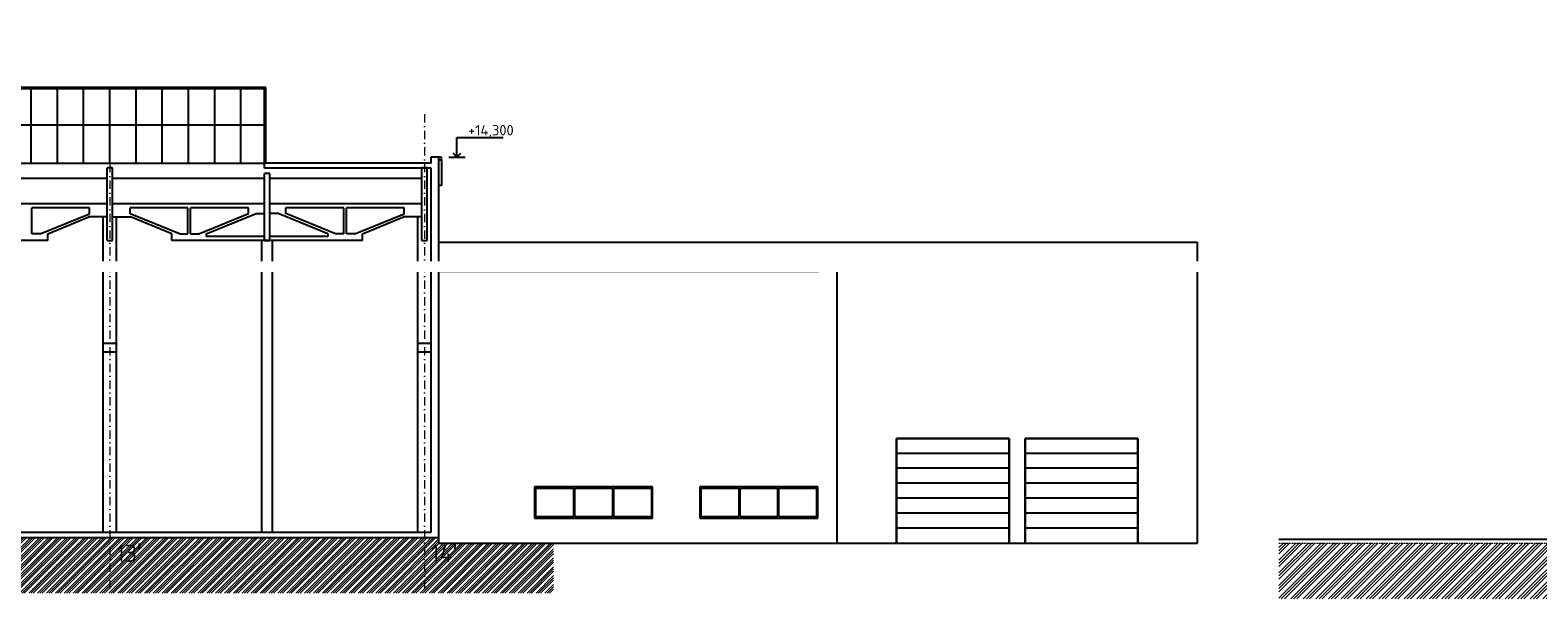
# Model space of a CAD drawing. Header units: millimetres. Extents: x -29085 to 3627694, y -159961 to 2281735.
# Tile 102 of 229: x 349441 to 406934, y 47103 to 68798. Entities that reach past the tile are written whole.
import ezdxf
from ezdxf import colors
from ezdxf.entities.mleader import LeaderData, LeaderLine
from ezdxf.math import Vec2, Vec3

# ---------------------------------------------------------------- set-up
doc = ezdxf.new("R2010")
doc.units = ezdxf.units.MM
doc.linetypes.add('DASHDOT', pattern=[25.4, 12.7, -6.35, 0, -6.35])
doc.linetypes.add('HIDDEN', pattern=[9.525, 6.35, -3.175])
doc.styles.add('A99_popis', font='isocpeur.ttf')
doc.styles.add('ad_popis 100', font='isocpeur.ttf', dxfattribs={"height": 200})

msp = doc.modelspace()

# ---------------------------------------------------------------- hatches: boundary and pattern name
at = {"linetype": 'Continuous', "lineweight": 0}
h = msp.add_hatch(dxfattribs=at)
h.set_pattern_fill('ZEM_PUVODNI', color=251, scale=0.3, angle=90)
h.set_pattern_definition([(225, (-794946.05, 268613.25), (169.705627, -169.705627), []), (225, (-795030.9, 268613.25), (169.705627, -169.705627), []), (225, (-795115.76, 268613.25), (169.705627, -169.705627), [])])
h.paths.add_polyline_path([(210059, 49348.3), (210059, 47323.3), (369396.5, 47323.3), (369396.5, 49228.3), (365029, 49228.3), (365029, 49448.3), (219829, 49448.3), (219829, 49348.3), (219379, 49348.3)])
h = msp.add_hatch(dxfattribs=at)
h.set_pattern_fill('ZEM_PUVODNI', color=256, scale=85, angle=-90)
h.set_pattern_definition([(45, (409519.65, 300973.25), (-240.4163, 240.4163), []), (45, (409639.86, 300973.25), (-240.4163, 240.4163), []), (45, (409760.07, 300973.25), (-240.4163, 240.4163), [])])
h.paths.add_polyline_path([(397059.7, 49228.3), (409579.7, 49228.3), (413714.7, 49228.3), (413714.7, 48673.3), (414004.7, 48673.3), (414004.7, 49228.3), (498429.7, 49228.3), (498429.7, 47103.3), (397059.7, 47103.3)])

# ---------------------------------------------------------------- linework, layer by layer
at = {"color": 251}
for p, q in [((358429, 66610.6), (225979, 66610.6)), ((358379, 66560.6), (226029, 66560.6)), ((349479, 63729.2), (349479, 66560.6)), ((350479, 63729.2), (350479, 66560.6)), ((351479, 63729.2), (351479, 66560.6)), ((352479, 63729.2), (352479, 66560.6)), ((353479, 63729.2), (353479, 66560.6)), ((354479, 63729.2), (354479, 66560.6)), ((355479, 63729.2), (355479, 66560.6)), ((356479, 63729.2), (356479, 66560.6)), ((357479, 63729.2), (357479, 66560.6)), ((358379, 63729.2), (358379, 66560.6)), ((358429, 63729.2), (358429, 66610.6)), ((226029, 65181.2), (358379, 65181.2)), ((365718.1, 63949.2), (365718.1, 64698.2)), ((365718.1, 64698.2), (367474.6, 64698.2)), ((364729, 63729.2), (364729, 63949.2)), ((365129, 63949.2), (364729, 63949.2)), ((365029, 49228.3), (365029, 63948.3)), ((365029, 49228.3), (365029, 63849)), ((365029, 63849), (365129, 63849)), ((365129, 63849), (365129, 63949.2)), ((365129, 63849), (365129, 62874.6)), ((365400.8, 63949.2), (366035.4, 63949.2)), ((365718.1, 63949.2), (365568.5, 64099.2)), ((365718.1, 63949.2), (365867.6, 64099.2)), ((226029, 63729.2), (358379, 63729.2)), ((352379, 60768.3), (352379, 63548.3)), ((352579, 63548.3), (352379, 63548.3)), ((352379, 60768.3), (352379, 63548.3)), ((352579, 63548.3), (352379, 63548.3)), ((352579, 60768.3), (352579, 63548.3)), ((352579, 60768.3), (352579, 63548.3)), ((364729, 63729.2), (358379, 63729.2)), ((358379, 63528.7), (358379, 63729.2)), ((364729, 63528.7), (358379, 63528.7)), ((358379, 60768.3), (358379, 63328.3)), ((358579, 63328.3), (358379, 63328.3)), ((358579, 60768.3), (358579, 63328.3)), ((364379, 60768.3), (364379, 63548.3)), ((364579, 63548.3), (364379, 63548.3)), ((364379, 60768.3), (364379, 63548.3)), ((364579, 63548.3), (364379, 63548.3)), ((364579, 60768.3), (364579, 63548.3)), ((364579, 60768.3), (364579, 63548.3)), ((364729, 49648.3), (364729, 63528.7)), ((352379, 63132.8), (346579, 63132.8)), ((358379, 63132.8), (352579, 63132.8)), ((364379, 63132.8), (358579, 63132.8)), ((365129, 62874.6), (365029, 62874.6)), ((352379, 62178.3), (346579, 62178.3)), ((358379, 62178.3), (352579, 62178.3)), ((364379, 62178.3), (358579, 62178.3)), ((351702.1, 62017.3), (349504, 62017.3)), ((349504, 61030.1), (349504, 62017.3)), ((349825.5, 61030.1), (351702.1, 61794.4)), ((350109.5, 61030.1), (351684.1, 61671.4)), ((352379, 61671.4), (351684.1, 61671.4)), ((351702.1, 61794.4), (351702.1, 62017.3)), ((352229, 49648.3), (352229, 61671.4)), ((352579, 61671.4), (353273.8, 61671.4)), ((352729, 49648.3), (352729, 61671.4)), ((355454, 62017.3), (353255.8, 62017.3)), ((353255.8, 61794.4), (353255.8, 62017.3)), ((355132.4, 61030.1), (353255.8, 61794.4)), ((354848.5, 61030.1), (353273.8, 61671.4)), ((355454, 61030.1), (355454, 62017.3)), ((357771.6, 62017.3), (355554, 62017.3)), ((355554, 61030.1), (355554, 62017.3)), ((355875.5, 61030.1), (357771.6, 61802.3)), ((356159.5, 61030.1), (358055.6, 61802.3)), ((357771.6, 61802.3), (357771.6, 62017.3)), ((358055.6, 61802.3), (358379, 61802.3)), ((358902.3, 61802.3), (358579, 61802.3)), ((360798.5, 61030.1), (358902.3, 61802.3)), ((361404, 62017.3), (359186.3, 62017.3)), ((359186.3, 61802.3), (359186.3, 62017.3)), ((361082.4, 61030.1), (359186.3, 61802.3)), ((361404, 61030.1), (361404, 62017.3)), ((363702.1, 62017.3), (361504, 62017.3)), ((361504, 61030.1), (361504, 62017.3)), ((361825.5, 61030.1), (363702.1, 61794.4)), ((362109.5, 61030.1), (363684.1, 61671.4)), ((364379, 61671.4), (363684.1, 61671.4)), ((363702.1, 61794.4), (363702.1, 62017.3)), ((364229, 49648.3), (364229, 61671.4)), ((349825.5, 61030.1), (349504, 61030.1)), ((350109.5, 60768.3), (350109.5, 61030.1)), ((354848.5, 60768.3), (354848.5, 61030.1)), ((355132.4, 61030.1), (355454, 61030.1)), ((355554, 61030.1), (355875.5, 61030.1)), ((356159.5, 61030.1), (356159.5, 60929.2)), ((360798.5, 61030.1), (360798.5, 60929.2)), ((361404, 61030.1), (361082.4, 61030.1)), ((361825.5, 61030.1), (361504, 61030.1)), ((362109.5, 60768.3), (362109.5, 61030.1)), ((350109.5, 60768.3), (342848.5, 60768.3)), ((352379, 60768.3), (352579, 60768.3)), ((362109.5, 60768.3), (354848.5, 60768.3)), ((358379, 60929.2), (356159.5, 60929.2)), ((358279, 49648.3), (358279, 60768.3)), ((358379, 60768.3), (358579, 60768.3)), ((360798.5, 60929.2), (358579, 60929.2)), ((358679, 49648.3), (358679, 60768.3)), ((364379, 60768.3), (364579, 60768.3)), ((379509, 60698.3), (365029, 60698.3)), ((393959, 60698.3), (379509, 60698.3)), ((393959, 59608.3), (393959, 60698.3)), ((365029, 59608.3), (379509, 59608.3)), ((393959, 59608.3), (365029, 59608.3)), ((380199, 59608.3), (380199, 49228.3)), ((393959, 49228.3), (393959, 59608.3)), ((352729, 56847.9), (352229, 56847.9)), ((352729, 56508.3), (352229, 56508.3)), ((364729, 56847.9), (364229, 56847.9)), ((364729, 56508.3), (364229, 56508.3)), ((382479, 53225), (386779, 53225)), ((382479, 49228.3), (382479, 53225)), ((386779, 53225), (382479, 53225)), ((382479, 53225), (382479, 49228.3)), ((386779, 53225), (386779, 49228.3)), ((386779, 49228.3), (386779, 53225)), ((387379, 53225), (391679, 53225)), ((387379, 49228.3), (387379, 53225)), ((391679, 53225), (387379, 53225)), ((387379, 53225), (387379, 49228.3)), ((391679, 53225), (391679, 49228.3)), ((391679, 49228.3), (391679, 53225)), ((386779, 52654), (382479, 52654)), ((391679, 52654), (387379, 52654)), ((386779, 52083), (382479, 52083)), ((391679, 52083), (387379, 52083)), ((373129, 51378.3), (368679, 51378.3)), ((368679, 51378.3), (368679, 51328.3)), ((368679, 51328.3), (368679, 50228.3)), ((368729, 50228.3), (368729, 51328.3)), ((368729, 51328.3), (370162.3, 51328.3)), ((370162.3, 51328.3), (370162.3, 50228.3)), ((370212.3, 50228.3), (370212.3, 51328.3)), ((370212.3, 51328.3), (371645.6, 51328.3)), ((371645.6, 51328.3), (371645.6, 50228.3)), ((371695.6, 50228.3), (371695.6, 51328.3)), ((371695.6, 51328.3), (373129, 51328.3)), ((373179, 51378.3), (373129, 51378.3)), ((373129, 51328.3), (373129, 50228.3)), ((373179, 50178.3), (373179, 51378.3)), ((379429, 51378.3), (374979, 51378.3)), ((374979, 51378.3), (374979, 51328.3)), ((374979, 51328.3), (374979, 50228.3)), ((375029, 50228.3), (375029, 51328.3)), ((375029, 51328.3), (376462.3, 51328.3)), ((376462.3, 51328.3), (376462.3, 50228.3)), ((376512.3, 50228.3), (376512.3, 51328.3)), ((376512.3, 51328.3), (377945.6, 51328.3)), ((377945.6, 51328.3), (377945.6, 50228.3)), ((377995.6, 50228.3), (377995.6, 51328.3)), ((377995.6, 51328.3), (379429, 51328.3)), ((379479, 51378.3), (379429, 51378.3)), ((379429, 51328.3), (379429, 50228.3)), ((379479, 50178.3), (379479, 51378.3)), ((386779, 51512.1), (382479, 51512.1)), ((391679, 51512.1), (387379, 51512.1)), ((386779, 50941.1), (382479, 50941.1)), ((391679, 50941.1), (387379, 50941.1)), ((368679, 50228.3), (368679, 50178.3)), ((368679, 50178.3), (373129, 50178.3)), ((370162.3, 50228.3), (368729, 50228.3)), ((371645.6, 50228.3), (370212.3, 50228.3)), ((373129, 50228.3), (371695.6, 50228.3)), ((373129, 50178.3), (373179, 50178.3)), ((374979, 50228.3), (374979, 50178.3)), ((374979, 50178.3), (379429, 50178.3)), ((376462.3, 50228.3), (375029, 50228.3)), ((377945.6, 50228.3), (376512.3, 50228.3)), ((379429, 50228.3), (377995.6, 50228.3)), ((379429, 50178.3), (379479, 50178.3)), ((386779, 50370.2), (382479, 50370.2)), ((391679, 50370.2), (387379, 50370.2)), ((219829, 49448.3), (364729, 49448.3)), ((220179, 49648.3), (364729, 49648.3)), ((386779, 49799.2), (382479, 49799.2)), ((391679, 49799.2), (387379, 49799.2)), ((365029, 49228.3), (393959, 49228.3))]:
    msp.add_line(p, q, dxfattribs=at)
at = {"color": 251, "linetype": 'DASHDOT', "lineweight": 5, "ltscale": 25}
for p, q in [((352479, 65598.3), (352479, 47208.3)), ((364479, 65598.3), (364479, 47208.3))]:
    msp.add_line(p, q, dxfattribs=at)
msp.add_line((413714.7, 49361.5), (397059.7, 49361.5))
at = {"linetype": 'HIDDEN', "lineweight": 5, "ltscale": 10}
msp.add_line((397059.7, 49228.3), (413714.7, 49228.3), dxfattribs=at)
at = {"color": 251}
msp.add_lwpolyline([(364729, 49448.3), (365029, 49448.3)], dxfattribs=at)

# ---------------------------------------------------------------- texts
at = {"color": 251, "style": 'A99_popis'}
msp.add_text('+14,300', height=400, dxfattribs=at).set_placement((366140.7, 64780.9))
at = {"color": 251, "lineweight": 0, "char_height": 650, "attachment_point": 1, "style": 'ad_popis 100'}
for s, insert in [("13{\\fArial|b0|i0|c238|p34;\\H1.08333x;'}", (352729, 49216.8)), ("14{\\fArial|b0|i0|c238|p34;\\H1.08333x;'}", (364729, 49216.8))]:
    msp.add_mtext_dynamic_manual_height_columns(s, width=832.5, gutter_width=1000, heights=[0], dxfattribs=dict(at, insert=insert))

# ---------------------------------------------------------------- next in the draw order: leaders
at = {"color": 251, "lineweight": 9}
ml = msp.add_multileader_mtext('Standard', dxfattribs=at)
ml.set_content('\\A1;{\\C256;demontáž pásového světlíku}', color=1, style='A99_popis')
ml.set_leader_properties(color=256, linetype='ByLayer', lineweight=-1)
ml.build(insert=Vec2(0, 0))
ml.multileader.update_dxf_attribs({"dogleg_length": 1, "arrow_head_size": 300, "scale": 200})
ctx = ml.context
ctx.base_point, ctx.scale, ctx.char_height, ctx.arrow_head_size, ctx.landing_gap_size, ctx.plane_origin = Vec3(229029, 68458.3), 200, 400, 300, 250, Vec3(231834, 60672.1)
notes = []
notes.append((ctx, [(0, (1, 1, 0), (228384, 68458.3), (1, 0), 645, [(0, [(228384, 66610.6)], 0, [])])]))
ctx.mtext.insert, ctx.mtext.width, ctx.mtext.defined_height, ctx.mtext.flow_direction = Vec3(229279, 68718.3), 7477.425, 1693.3, 5
ctx.mtext.has_bg_fill, ctx.mtext.bg_color, ctx.mtext.bg_scale_factor, ctx.mtext.bg_transparency, ctx.mtext.use_window_bg_color = 1, -1073741824, 1, 0, 1
ml = msp.add_multileader_mtext('Standard', dxfattribs=at)
ml.set_content('\\A1;{\\C256;vybourání oken a dozdění okenních otvorů}', color=1, style='A99_popis')
ml.set_leader_properties(color=256, linetype='ByLayer', lineweight=-1)
ml.build(insert=Vec2(0, 0))
ml.multileader.update_dxf_attribs({"dogleg_length": 1, "arrow_head_size": 300, "scale": 200})
ctx = ml.context
ctx.base_point, ctx.scale, ctx.char_height, ctx.arrow_head_size, ctx.landing_gap_size, ctx.plane_origin = Vec3(212971.5, 59778), 200, 400, 300, 250, Vec3(215114, 48932.2)
notes.append((ctx, [(0, (1, 1, 0), (218256.5, 59778), (-1, 0), 585, [(0, [(219379, 59778.3)], 0, [])])]))
ctx.mtext.insert, ctx.mtext.width, ctx.mtext.defined_height, ctx.mtext.flow_direction = Vec3(213221.5, 59978), 4450, 1693.3, 5
ctx.mtext.has_bg_fill, ctx.mtext.bg_color, ctx.mtext.bg_scale_factor, ctx.mtext.bg_transparency, ctx.mtext.use_window_bg_color = 1, -1073741824, 1, 0, 1
for ctx, leaders in notes:
    for number, flags, end, landing, length, lines in leaders:
        leader = LeaderData()
        leader.index, (leader.has_last_leader_line, leader.has_dogleg_vector, leader.attachment_direction) = number, flags
        leader.last_leader_point, leader.dogleg_vector, leader.dogleg_length = Vec3(end), Vec3(landing), length
        for number, points, colour, breaks in lines:
            line = LeaderLine()
            line.index, line.vertices, line.color, line.breaks = number, Vec3.list(points), colors.encode_raw_color(colour), breaks
            leader.lines.append(line)
        ctx.leaders.append(leader)

doc.saveas('drawing.dxf')
